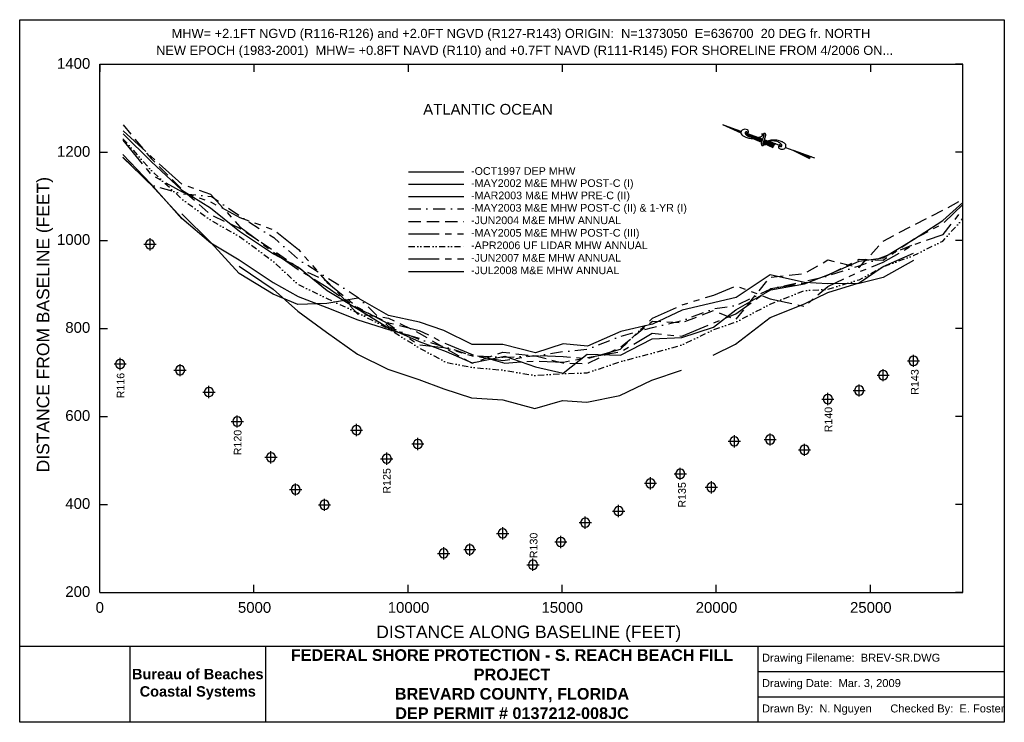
# Model space of a CAD drawing. Extents: x 26 to 16134, y 628 to 12116.
import ezdxf

# ---------------------------------------------------------------- set-up
doc = ezdxf.new("R2010")
doc.units = 0
doc.header["$LTSCALE"] = 400
doc.header["$MEASUREMENT"] = 0
for name, pattern in [('CENTER', [2, 1.25, -0.25, 0.25, -0.25]), ('DASHDOT', [1, 0.5, -0.25, 0, -0.25]), ('DASHED', [0.75, 0.5, -0.25]), ('DIVIDE2', [0.625, 0.25, -0.125, 0, -0.125, 0, -0.125]), ('PHANTOM', [2.5, 1.25, -0.25, 0.25, -0.25, 0.25, -0.25])]:
    doc.linetypes.add(name, pattern=pattern)
doc.layers.get('0').update_dxf_attribs({"linetype": 'CONTINUOUS'})
for name, color, linetype in [('1997-10-DEP-MHW', 7, 'CONTINUOUS'), ('2002-05-M&E-MHW-POST-C1', 1, 'CONTINUOUS'), ('2003-03-M&E-MHW-PRE-C2', 3, 'CONTINUOUS'), ('2003-05-M&E-MHW-POST-C2&1-YR-FU1', 5, 'DASHDOT'), ('2004-06-M&E-MHW ANNUAL', 4, 'DASHED'), ('2005-05-M&E MHW POST-C3', 6, 'PHANTOM'), ('2006-04-UFLIDAR-MHW ANNUAL', 1, 'DIVIDE2'), ('2007-06-M&E-MHW-ANNUAL', 30, 'CENTER'), ('2008-07-M&E MHW 36MOS', 5, 'CONTINUOUS'), ('DEP-MONUMENTS', 7, 'CONTINUOUS'), ('LABELS-GENERAL', 7, 'CONTINUOUS'), ('SIGNATURE', 7, 'CONTINUOUS')]:
    doc.layers.add(name, color=color, linetype=linetype)
doc.styles.get("Standard").update_dxf_attribs({"font": 'ARIAL.TTF'})
picture_1 = doc.add_image_def('image1.tif', size_in_pixel=(660, 456))

# ---------------------------------------------------------------- blocks, each defined once
blk = doc.blocks.new('*X4')
for p, q in [((3043.57, 779.75), (3044.39, 779.75)), ((3043.59, 779.62), (3045.46, 779.62)), ((3042.85, 778.5), (3055.11, 778.5)), ((3043.11, 778.62), (3054.04, 778.62)), ((3043.27, 778.75), (3052.96, 778.75)), ((3043.38, 778.88), (3051.89, 778.88)), ((3043.46, 779), (3050.82, 779)), ((3043.52, 779.12), (3049.75, 779.12)), ((3043.56, 779.25), (3048.68, 779.25)), ((3043.58, 779.38), (3047.61, 779.38)), ((3043.59, 779.5), (3046.54, 779.5))]:
    blk.add_line(p, q)
blk = doc.blocks.new('*X1')
for p, q in [((3083.06, 779.62), (3087.25, 779.62)), ((3083.71, 779.75), (3086.79, 779.75)), ((3084.78, 779.88), (3085.13, 779.88)), ((3080.02, 778.5), (3088.76, 778.5)), ((3080.3, 778.62), (3088.68, 778.62)), ((3080.58, 778.75), (3088.59, 778.75)), ((3080.86, 778.88), (3088.51, 778.88)), ((3081.19, 779), (3088.42, 779)), ((3081.53, 779.12), (3088.28, 779.12)), ((3081.87, 779.25), (3088.06, 779.25)), ((3082.21, 779.38), (3087.85, 779.38)), ((3082.58, 779.5), (3087.64, 779.5))]:
    blk.add_line(p, q)
blk = doc.blocks.new('*X0')
for p, q in [((3076.61, 780.5), (3078.15, 780.5)), ((3076.62, 780.38), (3079.78, 780.38)), ((3076.62, 780.25), (3081.41, 780.25)), ((3076.63, 780.12), (3082.51, 780.12)), ((3076.63, 780), (3082.18, 780)), ((3076.64, 779.87), (3081.86, 779.87)), ((3076.64, 779.75), (3081.54, 779.75)), ((3076.65, 779.62), (3081.32, 779.62)), ((3076.65, 779.5), (3081.12, 779.5)), ((3076.66, 779.38), (3080.91, 779.38)), ((3076.66, 779.25), (3080.7, 779.25)), ((3076.67, 779.12), (3080.49, 779.12)), ((3076.67, 779), (3080.28, 779)), ((3076.68, 778.88), (3080.11, 778.88)), ((3076.68, 778.75), (3079.95, 778.75)), ((3076.69, 778.62), (3079.78, 778.62)), ((3076.69, 778.5), (3079.62, 778.5))]:
    blk.add_line(p, q)
blk = doc.blocks.new('*X3')
for p, q in [((3068.41, 779.62), (3075.37, 779.62)), ((3068.45, 779.75), (3075.36, 779.75)), ((3068.49, 779.88), (3075.35, 779.88)), ((3068.51, 780), (3075.35, 780)), ((3068.53, 780.12), (3075.34, 780.12)), ((3068.54, 781.25), (3068.54, 781.25)), ((3068.54, 781.12), (3070.15, 781.12)), ((3068.55, 781), (3071.75, 781)), ((3068.55, 780.88), (3073.36, 780.88)), ((3068.55, 780.25), (3075.33, 780.25)), ((3068.56, 780.75), (3074.97, 780.75)), ((3068.56, 780.62), (3075.3, 780.62)), ((3068.56, 780.5), (3075.31, 780.5)), ((3068.56, 780.38), (3075.32, 780.38)), ((3067.58, 778.5), (3072.76, 778.5)), ((3067.72, 778.62), (3072.95, 778.62)), ((3067.86, 778.75), (3073.15, 778.75)), ((3067.96, 778.88), (3073.34, 778.88)), ((3068.06, 779), (3075.37, 779)), ((3068.15, 779.12), (3075.37, 779.12)), ((3068.23, 779.25), (3075.37, 779.25)), ((3068.3, 779.37), (3075.37, 779.37)), ((3068.37, 779.5), (3075.37, 779.5)), ((3072.97, 778.5), (3075.36, 778.5)), ((3073.11, 778.62), (3075.36, 778.62)), ((3073.24, 778.75), (3075.37, 778.75)), ((3073.38, 778.88), (3075.37, 778.88))]:
    blk.add_line(p, q)
blk = doc.blocks.new('*X2')
for p, q in [((3091.38, 779.38), (3092.65, 779.38)), ((3091.4, 779.25), (3094.25, 779.25)), ((3091.43, 779.12), (3095.86, 779.12)), ((3091.46, 779), (3097.47, 779)), ((3091.49, 778.88), (3099.07, 778.88)), ((3091.5, 778.75), (3100.68, 778.75)), ((3091.52, 778.62), (3102.29, 778.62)), ((3091.53, 778.5), (3103.9, 778.5))]:
    blk.add_line(p, q)
blk = doc.blocks.new('NORTHA')
for p, q in [((-3.8, 466.7), (-16.4, 302)), ((-3.8, 466.7), (-3.6, 304.3)), ((-20.9, 243.8), (-21.7, 232.6)), ((-3.3, 270.2), (-3.3, 118.8)), ((-25.8, 179.4), (-30.5, 117)), ((-24.8, 192.5), (-25.8, 179.4)), ((-31.7, 101.2), (-38.2, 16.6)), ((-3.3, 102.1), (-3.3, 100)), ((-3.3, 100), (-3.3, 71.5)), ((-3.3, 68.6), (-3.3, 58.8)), ((-3.3, 58.8), (-3.2, 4.2)), ((-3.2, 4.2), (-3.1, -47.8)), ((-3, -145.8), (-20.2, -295.8)), ((-3.2, -81.4), (-3, -145.8)), ((-3, -145.8), (-2.7, -308.3)), ((-2.7, -308.3), (-2.7, -333.3))]:
    blk.add_line(p, q)
for points in [[(-10.3, 255, 0.077736), (-4.6, 250.5, 0.07962), (2.1, 247.9, 0.096266), (11.3, 247.8, 0.100752), (19.6, 251.1, 0.224486), (25.2, 260.4, 0.11255), (22.8, 281.2, 0.100563), (13.7, 296.2, 0.134878), (2.5, 303.2, 0.132719), (-12, 303.6, 0.155229), (-22.7, 297.1, 0.101616), (-30.5, 283.3, 0.067278), (-34.7, 259.9, 0.034332), (-34, 228.3, 0.050354), (-29.8, 207.2, 0.032541), (-19.9, 180.6, 0.044988), (-9.8, 162.8, 0.025546), (-3, 153.9, 0.017117), (8.3, 141.6, 0.06565), (17.4, 134.4, 0.042468), (33.6, 126.6)], [(2.2, 247.9, 0.076919), (5.3, 251.9, 0.080527), (6.9, 256.4, 0.088695), (7, 263.7, 0.141897), (5.1, 267.8, 0.152973), (1.3, 270.1, 0.126446), (-4, 270, 0.120122), (-9.3, 267.1, 0.080483), (-14.8, 260, 0.067361), (-19.9, 246.8, 0.059891), (-21.7, 231, 0.028199), (-20.5, 210.4, 0.039094), (-17.6, 195.8, 0.016831), (-14.5, 186.2, 0.008651), (-7.7, 167.8, 0.03625), (-3.2, 158.6, 0.021578), (6, 144)], [(-3.1, 118.8, 0.004821), (-10.2, 118.7, 0.00885), (-14.1, 118.6, 0.005772), (-28.6, 117.7, 0.010588), (-36.5, 116.9, 0.071206), (-43, 115.2, 0.064975), (-49.4, 111.5, 0.103615), (-52.8, 107.5, 0.157116), (-53.5, 104, 0.084448), (-52.3, 100.3, 0.119022), (-50.5, 98.1), (-43.3, 92.8), (-39.3, 89.9)], [(-42.5, 80.2, 0.155222), (-38.7, 82.4, 0.230745), (-37.8, 85.3, 0.039788), (-38.5, 87.9, 0.040789), (-39.5, 90.2, 0.05365), (-40.7, 92, -0.067543), (-41.9, 93.8, -0.159888), (-42.3, 97.3, -0.204389), (-40.8, 99.5, -0.067398), (-38.6, 100.6, -0.052215), (-35.4, 101.3, -0.013577), (-29.8, 101.7, -0.005027), (-14.6, 102.4, -0.010776), (-10.7, 102.4, -0.005653), (-3, 102.2)], [(6.5, -32.5, 0.077736), (0.9, -27.9, 0.07962), (-5.8, -25.4, 0.096266), (-15.1, -25.3, 0.100752), (-23.3, -28.6, 0.224486), (-29, -37.9, 0.11255), (-26.5, -58.6, 0.100563), (-17.5, -73.7, 0.134878), (-6.3, -80.6, 0.132719), (8.2, -81, 0.155229), (18.9, -74.6, 0.101616), (26.8, -60.8, 0.067278), (31, -37.3, 0.034332), (30.2, -5.8, 0.050354), (26.1, 15.4, 0.032541), (16.1, 41.9, 0.044988), (6, 59.8, 0.025546), (-0.8, 68.7, 0.017117), (-12.1, 81, 0.06565), (-21.2, 88.2, 0.042468), (-37.3, 95.9)], [(36.4, 140.8, 0.155222), (32.6, 138.6, 0.230745), (31.7, 135.7, 0.039788), (32.3, 133.1, 0.040789), (33.4, 130.8, 0.05365), (34.6, 129, -0.067543), (35.8, 127.2, -0.159888), (36.2, 123.8, -0.204389), (34.7, 121.5, -0.067398), (32.5, 120.4, -0.052215), (29.3, 119.7, -0.013577), (23.7, 119.3, -0.005027), (8.5, 118.6, -0.010776), (4.5, 118.6, -0.005653), (-3.1, 118.8)], [(-3, 102.2, 0.004821), (4.1, 102.3, 0.00885), (8, 102.4, 0.005772), (22.5, 103.3, 0.010588), (30.4, 104.1, 0.071206), (36.9, 105.8, 0.064975), (43.3, 109.5, 0.103615), (46.7, 113.5, 0.157116), (47.3, 117, 0.084448), (46.2, 120.8, 0.119022), (44.4, 122.9), (37.2, 128.2), (33.2, 131.1)], [(-5.9, -25.4, 0.076919), (-9, -29.3, 0.080527), (-10.7, -33.8, 0.088695), (-10.8, -41.1, 0.141897), (-8.8, -45.3, 0.152973), (-5, -47.5, 0.126446), (0.2, -47.4, 0.120122), (5.5, -44.5, 0.080483), (11, -37.5, 0.067361), (16.1, -24.3, 0.059891), (18, -8.5, 0.028199), (16.7, 12.2, 0.039094), (13.8, 26.8, 0.016831), (10.8, 36.4, 0.008651), (3.9, 54.8, 0.03625), (-0.5, 64, 0.021578), (-9.7, 78.6)]]:
    blk.add_lwpolyline(points, format="xyb")
for centre, radius, start, end in [((-31.5, -19.8), 37.1, 40.22255, 100.34784), ((-16, -308.3), 13.3, 0.14449, 108.27278)]:
    blk.add_arc(centre, radius, start, end)
at = {"xscale": 12.50000000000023, "yscale": 12.5, "zscale": 12.5, "rotation": 90.08312163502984}
for name in ['*X2', '*X1', '*X0', '*X3', '*X4']:
    blk.add_blockref(name, (9783.1, -38325.8), dxfattribs=at)

msp = doc.modelspace()

# ---------------------------------------------------------------- linework, layer by layer
at = {"layer": '1997-10-DEP-MHW', "flags": 128}
for points in [[(1712, 9915), (2170, 9432), (2680, 8859)], [(6388, 9627), (7292, 9627)], [(11368, 6632), (11737, 6809), (12303, 7248), (12865, 7470), (13246, 7656), (13760, 7814), (14152, 8082), (14648, 8301)], [(3617, 8089), (4171, 7711), (4576, 7353), (5047, 7007), (5552, 6647), (6049, 6404), (6553, 6234), (6963, 6081), (7419, 5935), (7928, 5903), (8453, 5762), (8906, 5891), (9302, 5864), (9846, 5970), (10365, 6224), (10853, 6385)]]:
    msp.add_lwpolyline(points, dxfattribs=at)
at = {"layer": '2002-05-M&E-MHW-POST-C1', "flags": 128}
for points in [[(6388, 9425), (7292, 9425)], [(14648, 8181), (14152, 7903), (13760, 7805), (13246, 7799), (12865, 7818), (12303, 7947), (11747, 7576), (10865, 7367), (10377, 7137), (9859, 7018), (9313, 6781), (8918, 6819), (8465, 6670), (7928, 6806), (7430, 6807), (6963, 7037), (6565, 7170), (6060, 7278), (5563, 7561), (5053, 7475), (4577, 7459), (4170, 7631), (3615, 7968), (3151, 8472), (2681, 8943)]]:
    msp.add_lwpolyline(points, dxfattribs=at)
at = {"layer": '2003-03-M&E-MHW-PRE-C2', "flags": 128}
for points in [[(1712, 9862), (2170, 9422), (2680, 8873), (3151, 8470), (3618, 8190), (4172, 7820), (4579, 7593), (5052, 7411), (5559, 7210), (6057, 7051), (6562, 6908)], [(6388, 9227), (7292, 9227)]]:
    msp.add_lwpolyline(points, dxfattribs=at)
at = {"layer": '2003-05-M&E-MHW-POST-C2&1-YR-FU1', "flags": 128}
for points in [[(1712, 9871), (2170, 9418), (2685, 9271), (3161, 9228), (3627, 8909), (4181, 8553), (4586, 8198), (5058, 7900), (5563, 7575), (6058, 7101), (6561, 6890), (6963, 6774), (7428, 6627), (7928, 6600), (8464, 6618), (8916, 6690), (9313, 6729), (9858, 6942), (10376, 7085), (10863, 7197), (11377, 7391), (11745, 7442), (12303, 7711), (12865, 7841), (13246, 7928), (13760, 8093), (14152, 8237), (14648, 8439)], [(6388, 9022), (7292, 9022)]]:
    msp.add_lwpolyline(points, dxfattribs=at)
at = {"layer": '2004-06-M&E-MHW ANNUAL', "flags": 128}
for points in [[(1718, 10396), (2175, 9847), (2686, 9337), (3157, 8925), (3624, 8708), (4179, 8345), (4585, 8061), (5057, 7838), (5560, 7304), (6060, 7239), (6563, 6991), (6963, 6758), (7426, 6500), (7928, 6680), (8464, 6620), (8914, 6505), (9310, 6491), (9856, 6765), (10377, 7188), (10863, 7165), (11377, 7361), (11742, 7214), (12303, 7906), (12865, 7969), (13246, 8188), (13760, 8065), (14152, 8496), (14648, 8756), (15132, 9002), (15457, 9177)], [(6388, 8818), (7292, 8818)]]:
    msp.add_lwpolyline(points, dxfattribs=at)
at = {"layer": '2005-05-M&E MHW POST-C3', "flags": 128}
for points in [[(1715, 10145), (2172, 9587), (2686, 9300), (3159, 9134), (3626, 8883), (4183, 8681), (4588, 8360), (5057, 7820), (5561, 7411), (6058, 7143), (6560, 6799), (6963, 6758), (7428, 6622), (7928, 6543), (8464, 6629), (8915, 6609), (9311, 6577), (9856, 6728), (10378, 7237), (10866, 7455), (11380, 7615), (11749, 7766), (12303, 7553), (12865, 7430), (13246, 7756), (13760, 7996), (14152, 8150), (14648, 8437), (15132, 8605), (15457, 9013)], [(6388, 8613), (7292, 8613)]]:
    msp.add_lwpolyline(points, dxfattribs=at)
at = {"layer": '2006-04-UFLIDAR-MHW ANNUAL', "flags": 128}
for points in [[(1715, 10171), (2173, 9657), (2673, 9190), (3145, 8843), (3623, 8573), (4176, 8163), (4581, 7786), (5054, 7558), (5560, 7324), (6057, 7065), (6560, 6751), (7002, 6515), (7426, 6432), (7928, 6388), (8460, 6300), (8918, 6330), (9308, 6342), (9853, 6526), (10371, 6664), (10858, 6798), (11373, 7046), (11742, 7173), (12314, 7473), (12865, 7688), (13246, 7710), (13760, 7865), (14152, 8077), (14648, 8261), (15129, 8496), (15457, 8867)], [(6388, 8409), (7292, 8409)]]:
    msp.add_lwpolyline(points, dxfattribs=at)
at = {"layer": '2007-06-M&E-MHW-ANNUAL', "flags": 128}
for points in [[(1717, 10298), (2176, 9881), (2676, 9426), (3150, 9266), (3625, 8731), (4178, 8316), (4584, 8034), (5056, 7742), (5561, 7397), (6059, 7162), (6563, 7036), (7006, 6816), (7428, 6643), (7963, 6503), (8463, 6538), (8920, 6519), (9311, 6590), (9855, 6686), (10375, 6989), (10860, 6942), (11374, 7157), (11744, 7306), (12314, 7723), (12865, 7810), (13246, 7937), (13760, 8199), (14152, 8186), (14648, 8527), (15129, 8781), (15457, 9097)], [(6388, 8205), (7292, 8205)]]:
    msp.add_lwpolyline(points, dxfattribs=at)
at = {"layer": '2008-07-M&E MHW 36MOS', "flags": 128}
for points in [[(1716, 10253), (2175, 9799), (2675, 9335), (3147, 9041), (3624, 8659), (4178, 8288), (4585, 8072), (5055, 7687), (5561, 7384), (6058, 7079), (6561, 6855), (7004, 6689), (7427, 6507), (7964, 6615), (8462, 6438), (8918, 6336), (9312, 6648), (9855, 6630), (10374, 6901), (10860, 6922), (11374, 7087), (11744, 7375), (12314, 7702), (12865, 7798), (13246, 7945), (13760, 8169), (14152, 8223), (14648, 8520), (15129, 8833), (15457, 9125)], [(6388, 8000), (7292, 8000)]]:
    msp.add_lwpolyline(points, dxfattribs=at)
at = {"layer": 'DEP-MONUMENTS', "color": 7, "linetype": 'Continuous'}
for p, q in [((2158, 8344), (2158, 8544)), ((2058, 8444), (2258, 8444)), ((14648, 6438), (14648, 6638)), ((1570, 6488), (1770, 6488)), ((1670, 6388), (1670, 6588)), ((2650, 6286), (2650, 6486)), ((14548, 6538), (14748, 6538)), ((2550, 6386), (2750, 6386)), ((14052, 6304), (14252, 6304)), ((14152, 6204), (14152, 6404)), ((3121, 5928), (3121, 6128)), ((13760, 5954), (13760, 6154)), ((3021, 6028), (3221, 6028)), ((13246, 5813), (13246, 6013)), ((13660, 6054), (13860, 6054)), ((13146, 5913), (13346, 5913)), ((3585, 5447), (3585, 5647)), ((3485, 5547), (3685, 5547)), ((5536, 5306), (5536, 5506)), ((5436, 5406), (5636, 5406)), ((11718, 5123), (11718, 5323)), ((12303, 5153), (12303, 5353)), ((6440, 5179), (6640, 5179)), ((6540, 5079), (6540, 5279)), ((11618, 5223), (11818, 5223)), ((12203, 5253), (12403, 5253)), ((12865, 4983), (12865, 5183)), ((4137, 4861), (4137, 5061)), ((6031, 4839), (6031, 5039)), ((12765, 5083), (12965, 5083)), ((4037, 4961), (4237, 4961)), ((5931, 4939), (6131, 4939)), ((10732, 4691), (10932, 4691)), ((10832, 4591), (10832, 4791)), ((4540, 4335), (4540, 4535)), ((10245, 4536), (10445, 4536)), ((10345, 4436), (10345, 4636)), ((11341, 4371), (11341, 4571)), ((4440, 4435), (4640, 4435)), ((11241, 4471), (11441, 4471)), ((5012, 4084), (5012, 4284)), ((4912, 4184), (5112, 4184)), ((9723, 4083), (9923, 4083)), ((9823, 3983), (9823, 4183)), ((9178, 3894), (9378, 3894)), ((9278, 3794), (9278, 3994)), ((7828, 3718), (8028, 3718)), ((7928, 3618), (7928, 3818)), ((7389, 3353), (7389, 3553)), ((8778, 3577), (8978, 3577)), ((8878, 3477), (8878, 3677)), ((6863, 3391), (7063, 3391)), ((6963, 3291), (6963, 3491)), ((7289, 3453), (7489, 3453)), ((8422, 3104), (8422, 3304)), ((8322, 3204), (8522, 3204))]:
    msp.add_line(p, q, dxfattribs=at)
for centre in [(2158, 8444), (14648, 6538), (1670, 6488), (2650, 6386), (14152, 6304), (13760, 6054), (3121, 6028), (13246, 5913), (3585, 5547), (5536, 5406), (12303, 5253), (6540, 5179), (11718, 5223), (12865, 5083), (4137, 4961), (6031, 4939), (10832, 4691), (10345, 4536), (11341, 4471), (4540, 4435), (5012, 4184), (9823, 4083), (9278, 3894), (7928, 3718), (8878, 3577), (6963, 3391), (7389, 3453), (8422, 3204)]:
    msp.add_arc(centre, 75, 0, 359, dxfattribs=at)
at = {"layer": 'LABELS-GENERAL', "color": 7, "linetype": 'Continuous'}
for p, q in [((1336, 11387), (15457, 11387)), ((1336, 2751), (1336, 11387)), ((1336, 11387), (1336, 11263)), ((1336, 11387), (1460, 11387)), ((3857, 11387), (3857, 11263)), ((6379, 11387), (6379, 11263)), ((8900, 11387), (8900, 11263)), ((11422, 11387), (11422, 11263)), ((13943, 11387), (13943, 11263)), ((15457, 11387), (15333, 11387)), ((15457, 2751), (15457, 11387)), ((1336, 9948), (1460, 9948)), ((15457, 9948), (15333, 9948)), ((1336, 8508), (1460, 8508)), ((15457, 8508), (15333, 8508)), ((1336, 7070), (1460, 7070)), ((15457, 7070), (15333, 7070)), ((1336, 5630), (1460, 5630)), ((15457, 5630), (15333, 5630)), ((1336, 4191), (1460, 4191)), ((15457, 4191), (15333, 4191)), ((1336, 2751), (1336, 2875)), ((1336, 2751), (15457, 2751)), ((1336, 2751), (1460, 2751)), ((3857, 2751), (3857, 2875)), ((6379, 2751), (6379, 2875)), ((8900, 2751), (8900, 2875)), ((11422, 2751), (11422, 2875)), ((13943, 2751), (13943, 2875)), ((15457, 2751), (15333, 2751))]:
    msp.add_line(p, q, dxfattribs=at)
at = {"layer": 'SIGNATURE', "color": 7, "linetype": 'Continuous'}
for p, q in [((26, 1873), (16134, 1873)), ((4053, 628), (4053, 1873)), ((12107, 1043), (12107, 1873)), ((12107, 1458), (16134, 1458)), ((12107, 628), (12107, 1043)), ((12107, 1043), (16134, 1043))]:
    msp.add_line(p, q, dxfattribs=at)
msp.add_lwpolyline([(26, 628), (26, 12116), (16134, 12116), (16134, 628)], close=True, dxfattribs=at)

# ---------------------------------------------------------------- block references
at = {"layer": 'LABELS-GENERAL', "color": 7, "linetype": 'Continuous', "xscale": 2, "yscale": 2, "zscale": 2, "rotation": 70}
msp.add_blockref('NORTHA', (12404, 10089), dxfattribs=at)

# ---------------------------------------------------------------- texts
at = {"layer": '1997-10-DEP-MHW'}
msp.add_text('-OCT1997 DEP MHW', height=125, dxfattribs=at).set_placement((7410, 9580))
at = {"layer": '2002-05-M&E-MHW-POST-C1'}
msp.add_text('-MAY2002 M&E MHW POST-C (I)', height=125, dxfattribs=at).set_placement((7410, 9382))
at = {"layer": '2003-03-M&E-MHW-PRE-C2'}
msp.add_text('-MAR2003 M&E MHW PRE-C (II)', height=125, dxfattribs=at).set_placement((7410, 9181))
at = {"layer": '2003-05-M&E-MHW-POST-C2&1-YR-FU1'}
msp.add_text('-MAY2003 M&E MHW POST-C (II) & 1-YR (I)', height=125, dxfattribs=at).set_placement((7410, 8978))
at = {"layer": '2004-06-M&E-MHW ANNUAL'}
msp.add_text('-JUN2004 M&E MHW ANNUAL', height=125, dxfattribs=at).set_placement((7410, 8774))
at = {"layer": '2005-05-M&E MHW POST-C3'}
msp.add_text('-MAY2005 M&E MHW POST-C (III)', height=125, dxfattribs=at).set_placement((7410, 8569))
at = {"layer": '2006-04-UFLIDAR-MHW ANNUAL'}
msp.add_text('-APR2006 UF LIDAR MHW ANNUAL', height=125, dxfattribs=at).set_placement((7410, 8365))
at = {"layer": '2007-06-M&E-MHW-ANNUAL'}
msp.add_text('-JUN2007 M&E MHW ANNUAL', height=125, dxfattribs=at).set_placement((7410, 8160))
at = {"layer": '2008-07-M&E MHW 36MOS'}
msp.add_text('-JUL2008 M&E MHW ANNUAL', height=125, dxfattribs=at).set_placement((7410, 7956))
at = {"layer": 'DEP-MONUMENTS', "color": 7, "linetype": 'Continuous'}
for s, p in [('R116', (1739, 5925)), ('R143', (14731, 5984)), ('R140', (13319, 5369)), ('R120', (3654, 4994)), ('R125', (6094, 4367)), ('R135', (10923, 4138)), ('R130', (8496, 3311))]:
    msp.add_text(s, height=125, rotation=90, dxfattribs=at).set_placement(p)
at = {"layer": 'LABELS-GENERAL', "color": 7, "linetype": 'Continuous'}
for s, height, p in [('MHW= +2.1FT NGVD (R116-R126) and +2.0FT NGVD (R127-R143) ORIGIN:  N=1373050  E=636700  20 DEG fr. NORTH', 150, (2511, 11817)), ('NEW EPOCH (1983-2001)  MHW= +0.8FT NAVD (R110) and +0.7FT NAVD (R111-R145) FOR SHORELINE FROM 4/2006 ON...', 150, (2258, 11541)), ('1400', 175, (636, 11314)), ('ATLANTIC OCEAN', 175, (6627, 10564)), ('1200', 175, (636, 9875)), ('1000', 175, (636, 8435)), ('  800', 175, (636, 6997)), ('  600', 175, (636, 5557)), ('  400', 175, (636, 4118)), ('  200', 175, (636, 2678)), ('0', 175, (1268, 2419)), ('5000', 175, (3596, 2419)), ('10000', 175, (6047, 2419)), ('15000', 175, (8562, 2419)), ('20000', 175, (11085, 2419)), ('25000', 175, (13609, 2419)), ('DISTANCE ALONG BASELINE (FEET)', 204, (5860, 2005))]:
    msp.add_text(s, height=height, dxfattribs=at).set_placement(p)
msp.add_text('DISTANCE FROM BASELINE (FEET)', height=204, rotation=90, dxfattribs=at).set_placement((510, 4716))
at = {"layer": 'SIGNATURE', "color": 7, "linetype": 'Continuous'}
for s, insert, char_height, width, attachment_point in [('{\\fArial|b1|i0|c0|p34;FEDERAL SHORE PROTECTION - S. REACH BEACH FILL PROJECT\\PBREVARD COUNTY, FLORIDA\\PDEP PERMIT # 0137212-008JC}', (8080, 1251), 190, 8053.94, 5), ('Drawing Filename:  BREV-SR.DWG', (12170, 1665), 130, 4026.97, 4), ('{\\FARIALBD.TTF;Bureau of Beaches Coastal Systems}', (2939, 1250), 170, 2228.32, 5), ('Drawing Date:  Mar. 3, 2009', (12170, 1250), 130, 4026.97, 4), ('Drawn By:  N. Nguyen      Checked By:  E. Foster', (12170, 835), 130, 4026.97, 4)]:
    msp.add_mtext(s, dxfattribs=dict(at, insert=insert, char_height=char_height, width=width, attachment_point=attachment_point))

# ---------------------------------------------------------------- pictures from other files: only their frames are drawn
image = msp.add_image(picture_1, insert=(26, 628), size_in_units=(1799, 1243), dxfattribs=at)
image.dxf.flags = 7

doc.saveas('drawing.dxf')
